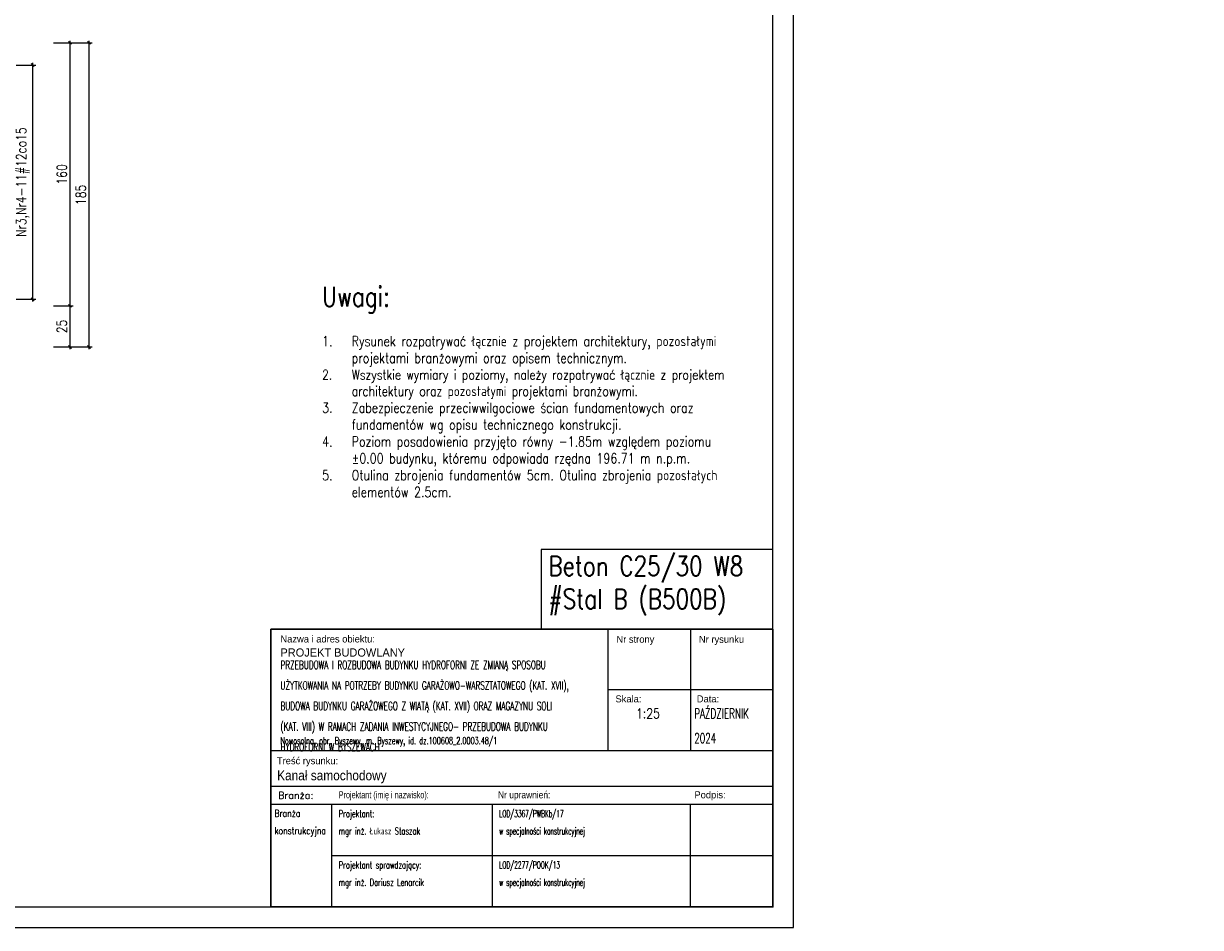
# Model space of a CAD drawing. Header units: millimetres. Extents: x 1283012 to 1317293, y -98285 to -69720.
# Tile 18 of 24: x 1297202 to 1304364, y -80220 to -74721. Entities that reach past the tile are written whole.
import ezdxf

# ---------------------------------------------------------------- set-up
doc = ezdxf.new("R2010")
doc.units = ezdxf.units.MM
doc.header["$LTSCALE"] = 250
for name, color, linetype in [('11 - opisy TXT2', 4, 'Continuous'), ('111 - opisy TXT3', 2, 'Continuous'), ('2 - linie odniesienia opisy', 8, 'Continuous')]:
    doc.layers.add(name, color=color, linetype=linetype)
doc.styles.add('RomanS', font='romans.shx', dxfattribs={"width": 0.8})
doc.styles.add('TXT2', font='simplex.shx', dxfattribs={"width": 0.8, "height": 60})
doc.styles.add('TXT3', font='simplex.shx', dxfattribs={"width": 0.8, "height": 120})
doc.dimstyles.new('R1 - centymetry', dxfattribs={"dimtxt": 60, "dimasz": 17.5, "dimexe": 18.75, "dimexo": 18.75, "dimgap": 20, "dimtad": 1, "dimdec": 1, "dimlfac": 0.1, "dimrnd": 0.5, "dimdsep": 46, "dimtxsty": 'TXT2', "dimblk1": 'OBLIQUE', "dimblk2": 'OBLIQUE', "dimsah": 1, "dimcen": -0.75, "dimdle": 12.5, "dimclrt": 4, "dimadec": 0, "dimazin": 0, "dimtfac": 0.75, "dimtdec": 1, "dimtix": 1, "dimtmove": 2, "dimatfit": 3, "dimldrblk": 'OBLIQUE', "dimfxl": 100, "dimfxlon": 1, "dimtvp": 0.75, "dimtolj": 1, "dimtzin": 0, "dimarcsym": 0})

# ---------------------------------------------------------------- blocks, each defined once
blk = doc.blocks.new('_OBLIQUE')
at = {"color": 0, "linetype": 'ByBlock'}
blk.add_line((-0.5, -0.5), (0.5, 0.5), dxfattribs=at)
blk = doc.blocks.new('*D88')
at = {"layer": '2 - linie odniesienia opisy', "color": 0, "lineweight": -2, "transparency": 16777216}
for p, q in [((1297158.3, -74973.9), (1297277.1, -74973.9)), ((1297258.3, -76411.4), (1297258.3, -74961.4)), ((1297158.3, -76398.9), (1297277.1, -76398.9))]:
    blk.add_line(p, q, dxfattribs=at)
at = {"layer": 'Defpoints', "color": 0, "transparency": 16777216}
for p in [(1296372.8, -74973.9), (1297258.3, -74973.9), (1296372.8, -76398.9)]:
    blk.add_point(p, dxfattribs=at)
at = {"layer": '2 - linie odniesienia opisy', "color": 0, "lineweight": -2, "transparency": 16777216, "xscale": 17.5, "yscale": 17.5, "zscale": 17.5}
for p, rotation in [((1297258.3, -74973.9), 90.00000000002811), ((1297258.3, -76398.9), 270.0000000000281)]:
    blk.add_blockref('_OBLIQUE', p, dxfattribs=dict(at, rotation=rotation))
at = {"layer": '2 - linie odniesienia opisy', "color": 4, "transparency": 16777216, "insert": (1297198.3, -75686.4), "char_height": 60, "attachment_point": 5, "rotation": 90, "style": 'TXT2'}
blk.add_mtext('\\A1;Nr3,Nr4-11#12co15', dxfattribs=at)
blk = doc.blocks.new('*D140')
at = {"layer": '2 - linie odniesienia opisy', "color": 0, "lineweight": -2, "transparency": 16777216}
for p, q in [((1297385.4, -76438.9), (1297504.1, -76438.9)), ((1297485.4, -76701.4), (1297485.4, -76426.4)), ((1297385.4, -76688.9), (1297504.1, -76688.9))]:
    blk.add_line(p, q, dxfattribs=at)
at = {"layer": 'Defpoints', "color": 0, "transparency": 16777216}
for p in [(1296502.8, -76438.9), (1297485.4, -76438.9), (1296502.8, -76688.9)]:
    blk.add_point(p, dxfattribs=at)
at = {"layer": '2 - linie odniesienia opisy', "color": 0, "lineweight": -2, "transparency": 16777216, "xscale": 17.5, "yscale": 17.5, "zscale": 17.5}
for p, rotation in [((1297485.4, -76438.9), 90), ((1297485.4, -76688.9), 270)]:
    blk.add_blockref('_OBLIQUE', p, dxfattribs=dict(at, rotation=rotation))
at = {"layer": '2 - linie odniesienia opisy', "color": 4, "transparency": 16777216, "insert": (1297435.4, -76563.9), "char_height": 60, "attachment_point": 5, "rotation": 90, "style": 'TXT2'}
blk.add_mtext('\\A1;25', dxfattribs=at)
blk = doc.blocks.new('*D141')
at = {"layer": '2 - linie odniesienia opisy', "color": 0, "lineweight": -2, "transparency": 16777216}
for p, q in [((1297485.4, -76451.4), (1297485.4, -74826.4)), ((1297385.4, -74838.9), (1297504.1, -74838.9)), ((1297385.4, -76438.9), (1297504.1, -76438.9))]:
    blk.add_line(p, q, dxfattribs=at)
at = {"layer": 'Defpoints', "color": 0, "transparency": 16777216}
for p in [(1296402.8, -74838.9), (1297485.4, -74838.9), (1296502.8, -76438.9)]:
    blk.add_point(p, dxfattribs=at)
at = {"layer": '2 - linie odniesienia opisy', "color": 0, "lineweight": -2, "transparency": 16777216, "xscale": 17.5, "yscale": 17.5, "zscale": 17.5}
for p, rotation in [((1297485.4, -74838.9), 90), ((1297485.4, -76438.9), 270)]:
    blk.add_blockref('_OBLIQUE', p, dxfattribs=dict(at, rotation=rotation))
at = {"layer": '2 - linie odniesienia opisy', "color": 4, "transparency": 16777216, "insert": (1297435.4, -75638.9), "char_height": 60, "attachment_point": 5, "rotation": 90, "style": 'TXT2'}
blk.add_mtext('\\A1;160', dxfattribs=at)
blk = doc.blocks.new('*D142')
at = {"layer": '2 - linie odniesienia opisy', "color": 0, "lineweight": -2, "transparency": 16777216}
for p, q in [((1297601.2, -76701.4), (1297601.2, -74826.4)), ((1297501.2, -74838.9), (1297619.9, -74838.9)), ((1297501.2, -76688.9), (1297619.9, -76688.9))]:
    blk.add_line(p, q, dxfattribs=at)
at = {"layer": 'Defpoints', "color": 0, "transparency": 16777216}
for p in [(1296402.8, -74838.9), (1297601.2, -74838.9), (1296502.8, -76688.9)]:
    blk.add_point(p, dxfattribs=at)
at = {"layer": '2 - linie odniesienia opisy', "color": 0, "lineweight": -2, "transparency": 16777216, "xscale": 17.5, "yscale": 17.5, "zscale": 17.5}
for p, rotation in [((1297601.2, -74838.9), 90), ((1297601.2, -76688.9), 270)]:
    blk.add_blockref('_OBLIQUE', p, dxfattribs=dict(at, rotation=rotation))
at = {"layer": '2 - linie odniesienia opisy', "color": 4, "transparency": 16777216, "insert": (1297551.2, -75763.9), "char_height": 60, "attachment_point": 5, "rotation": 90, "style": 'TXT2'}
blk.add_mtext('\\A1;185', dxfattribs=at)

msp = doc.modelspace()

# ---------------------------------------------------------------- linework, layer by layer
for p, q in [((1300758.65, -78406.04), (1300758.65, -79142.44)), ((1301260.52, -78406.04), (1301260.52, -79142.44)), ((1298707.54, -79142.44), (1301762.38, -79142.44)), ((1298707.54, -79360.65), (1301762.38, -79360.65)), ((1298707.54, -79469.75), (1301762.38, -79469.75)), ((1298707.54, -79469.75), (1301762.38, -79469.75)), ((1299078.48, -80094.75), (1299078.48, -79469.75)), ((1300056.78, -80094.75), (1300056.78, -79469.75)), ((1301260.52, -80094.75), (1301260.52, -79469.75)), ((1299078.48, -79782.25), (1301762.38, -79782.25))]:
    msp.add_line(p, q)
at = {"lineweight": 30}
msp.add_lwpolyline([(1298707.54, -80094.75), (1301762.38, -80094.75), (1301762.38, -78406.04), (1298707.54, -78406.04)], close=True, dxfattribs=at)
msp.add_lwpolyline([(1301762.38, -78774.24), (1300758.65, -78774.24)])
at = {"layer": '111 - opisy TXT3'}
msp.add_lwpolyline([(1285662.38, -80094.75), (1301762.38, -80094.75), (1301762.38, -69844.75), (1285662.38, -69844.75)], close=True, dxfattribs=at)
at = {"layer": '2 - linie odniesienia opisy'}
for points in [[(1285037.38, -80219.75), (1301887.38, -80219.75), (1301887.38, -69719.75), (1285037.38, -69719.75)], [(1300352.43, -78406.04), (1301762.38, -78406.04), (1301762.38, -77920.6), (1300352.43, -77920.6)]]:
    msp.add_lwpolyline(points, close=True, dxfattribs=at)

# ---------------------------------------------------------------- texts
at = {"lineweight": 15, "char_height": 42.5, "width": 3150.0513, "attachment_point": 1, "line_spacing_factor": 1.5, "style": 'RomanS'}
for s, insert in [('\\A1;{\\FIC-Romans;\\W1;Nazwa i adres obiektu:}', (1298765.57, -78443.81)), ('\\A1;{\\FIC-Romans;\\W1;Nr strony}', (1300810.24, -78445.89)), ('\\A1;{\\FIC-Romans;\\W1;Nr rysunku}', (1301312.11, -78445.89)), ('\\A1;{\\FIC-Romans;\\W1;Skala:}', (1300804.3, -78808.18)), ('\\A1;{\\FIC-Romans;\\W1;Data:}', (1301299.28, -78807.98)), ('\\pt85;{\\W0.68;Nowosolna, obr. Byszewy, m. Byszewy, id. dz.100608_2.0003.48/1}', (1298765.57, -79062.64)), ('\\A1;{\\FIC-Romans;\\W1;Treść rysunku:}', (1298744.04, -79184.48)), ('\\A1;{\\W1;Branża:}', (1298751.71, -79394.66)), ('\\A1;{\\FIC-Romans;\\W0.75;Projektant (imię i nazwisko):}', (1299120.41, -79391.61)), ('\\A1;{\\FIC-Romans;\\W0.9;Nr uprawnień:}', (1300089.84, -79391.61)), ('\\A1;{\\FIC-Romans;\\W1;Podpis:}', (1301284.67, -79391.61)), ('\\A1;Branża\\Pkonstrukcyjna', (1298729.17, -79503.76)), ('\\A1;{\\W0.7;Projektant:\\Pmgr inż. Łukasz Staszak}', (1299120.41, -79505.54)), ('{\\W0.5;LOD/3367/PWBKb/17 \\Pw specjalności konstrukcyjnej}', (1300097.01, -79505.54)), ('\\A1;{\\W0.7;Projektant sprawdzający:\\Pmgr inż. Dariusz Lenarcik^I}', (1299120.41, -79818.04)), ('{\\W0.5;LOD/2277/POOK/13 \\Pw specjalności konstrukcyjnej}', (1300097.01, -79818.04))]:
    msp.add_mtext(s, dxfattribs=dict(at, insert=insert))
at = {"lineweight": 30, "width": 3150.0513, "attachment_point": 1, "line_spacing_factor": 1.5, "style": 'RomanS'}
for s, insert, char_height in [('\\A1;{\\Fic-romans.shx;\\W1;PROJEKT BUDOWLANY}', (1298765.57, -78522.16), 50), ('{\\W0.65;PRZEBUDOWA I ROZBUDOWA BUDYNKU HYDROFORNI ZE ZMIANĄ SPOSOBU \\PUŻYTKOWANIA NA POTRZEBY BUDYNKU GARAŻOWO-WARSZTATOWEGO (KAT. XVII), \\PBUDOWA BUDYNKU GARAŻOWEGO Z WIATĄ (KAT. XVII) ORAZ MAGAZYNU SOLI \\P(KAT. VIII) W RAMACH ZADANIA INWESTYCYJNEGO- PRZEBUDOWA BUDYNKU \\PHYDROFORNI W BYSZEWACH}', (1298765.57, -78597.7), 50), ('\\A1;1:25', (1300930, -78888.24), 60), ('\\A1;{\\W0.65;PAŹDZIERNIK \\P2024}', (1301283.79, -78888.24), 60), ('\\A1;\\pt120;{\\Fic-romans|c0;\\W0.9;Kanał samochodowy}', (1298745.45, -79264.75), 60)]:
    msp.add_mtext(s, dxfattribs=dict(at, insert=insert, char_height=char_height))
at = {"layer": '11 - opisy TXT2', "insert": (1299019.2, -76322.4), "char_height": 60, "attachment_point": 1, "style": 'TXT3'}
msp.add_mtext_dynamic_manual_height_columns('\\pi-180,l180,t180;{\\H2x;\\C2;Uwagi:\\P\\H0.5x;\\P\\H1.0256x;\\C256;1.^IRysunek rozpatrywać łącznie z projektem architektury, pozostałymi projektami branżowymi oraz opisem technicznym.\\P\\A1;\\H0.975x;2.^IWszystkie wymiary i poziomy, należy rozpatrywać łącznie z projektem architektury oraz pozostałymi projektami branżowymi.\\P\\H1.0256x;3.^IZabezpieczenie przeciwwilgociowe ścian fundamentowych oraz fundamentów wg opisu technicznego konstrukcji.\\P4.^IPoziom posadowienia przyjęto równy -1.85m względem poziomu ±0.00 budynku, któremu odpowiada rzędna 196.71 m n.p.m. \\P5.^IOtulina zbrojenia fundamentów 5cm. Otulina zbrojenia pozostałych elementów 2.5cm.}', width=2688.6264, gutter_width=2400, heights=[0], dxfattribs=at)
at = {"layer": '111 - opisy TXT3', "insert": (1300396.32, -77960.98), "char_height": 120, "attachment_point": 1, "style": 'TXT2'}
msp.add_mtext_dynamic_manual_height_columns('Beton C25/30 W8\\P#Stal B (B500B)', width=8655.0292, gutter_width=700, heights=[0], dxfattribs=at)

# ---------------------------------------------------------------- dimensions: what is measured, and where the dimension line sits
at = {"layer": '2 - linie odniesienia opisy'}
for base, p1, p2, picture, middle in [((1297485.38, -74838.93), (1296502.75, -76438.93), (1296402.75, -74838.93), '*D141', (1297435.38, -75638.93)), ((1297601.16, -74838.93), (1296502.75, -76688.93), (1296402.75, -74838.93), '*D142', (1297551.16, -75763.93)), ((1297485.38, -76438.93), (1296502.75, -76688.93), (1296502.75, -76438.93), '*D140', (1297435.38, -76563.93))]:
    dim = msp.add_linear_dim(base=base, p1=p1, p2=p2, angle=90, dimstyle='R1 - centymetry', dxfattribs=at)
    dim.commit()
    dim.dimension.update_dxf_attribs({"geometry": picture, "text_midpoint": middle})
dim = msp.add_linear_dim(base=(1297258.34, -74973.93), p1=(1296372.75, -76398.93), p2=(1296372.75, -74973.93), angle=90, text='Nr3,Nr4-11#12co15', dimstyle='R1 - centymetry', override={"dimtxsty": 'TXT2', "dimtolj": 1}, dxfattribs=at)
dim.commit()
dim.dimension.update_dxf_attribs({"geometry": '*D88', "text_midpoint": (1297198.34, -75686.43)})

doc.saveas('drawing.dxf')
